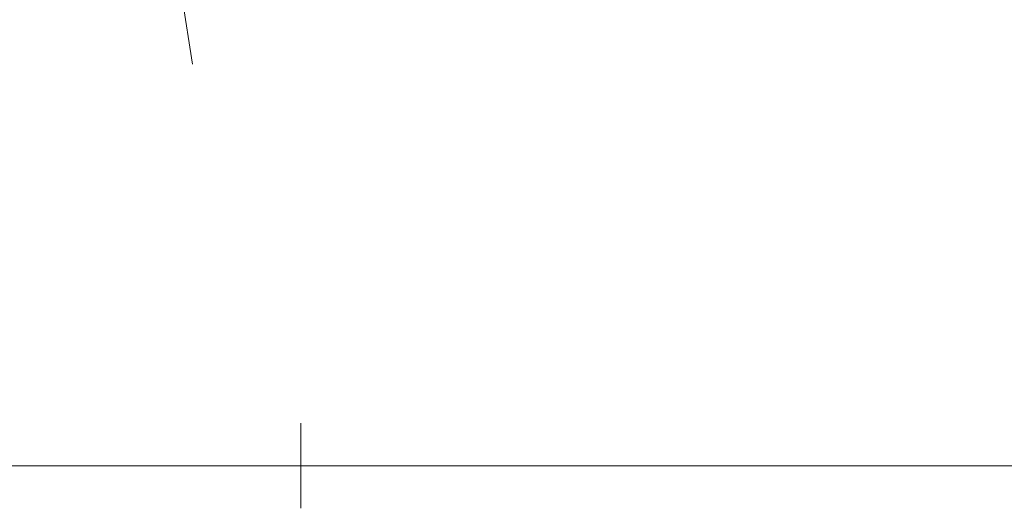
# Model space of a CAD drawing. Header units: metres. Extents: x 7419523 to 7420002, y 5501748 to 5502002.
# Tile 25 of 31: x 7419683 to 7419741, y 5501748 to 5501776. Entities that reach past the tile are written whole.
import ezdxf

# ---------------------------------------------------------------- set-up
doc = ezdxf.new("R2010")
doc.units = ezdxf.units.M
doc.header["$MEASUREMENT"] = 0
doc.linetypes.add('1', pattern=[0])
doc.linetypes.add('GDE', pattern=[0])
for name, color, linetype, lineweight in [('Dzialki', 7, 'GDE', 18), ('Podzial_sekcyjny_krzyze', 7, '1', 0), ('Podzial_sekcyjny_podstawowy', 7, '1', 0)]:
    doc.layers.add(name, color=color, linetype=linetype, lineweight=lineweight)
doc.layers.add('PARSI', color=7, linetype='CONTINUOUS', lineweight=20, true_color=0x0a0909)

# ---------------------------------------------------------------- blocks, each defined once
blk = doc.blocks.new('mzsk01')
at = {"layer": 'PARSI'}
for p, q in [((0, -5), (0, 5)), ((5, 0), (-5, 0))]:
    blk.add_line(p, q, dxfattribs=at)

msp = doc.modelspace()

# ---------------------------------------------------------------- linework, layer by layer
at = {"layer": 'Dzialki'}
msp.add_line((7419692.51, 5501780.67), (7419693.61671, 5501773.63), dxfattribs=at)
at = {"layer": 'Podzial_sekcyjny_krzyze'}
for p, q in [((7419700, 5501747.5), (7419700, 5501752.5)), ((7419697.5, 5501750), (7419702.5, 5501750))]:
    msp.add_line(p, q, dxfattribs=at)
at = {"layer": 'Podzial_sekcyjny_krzyze', "color": 7}
for p, q in [((7419700, 5501747.5), (7419700, 5501752.5)), ((7419697.5, 5501750), (7419702.5, 5501750))]:
    msp.add_line(p, q, dxfattribs=at)
at = {"layer": 'Podzial_sekcyjny_podstawowy'}
msp.add_line((7419600, 5501750), (7420000, 5501750), dxfattribs=at)

# ---------------------------------------------------------------- block references
at = {"layer": 'PARSI', "color": 7, "ltscale": 0.5, "xscale": 0.5, "yscale": 0.5, "zscale": 0.5}
msp.add_blockref('mzsk01', (7419700, 5501750), dxfattribs=at)

doc.saveas('drawing.dxf')
